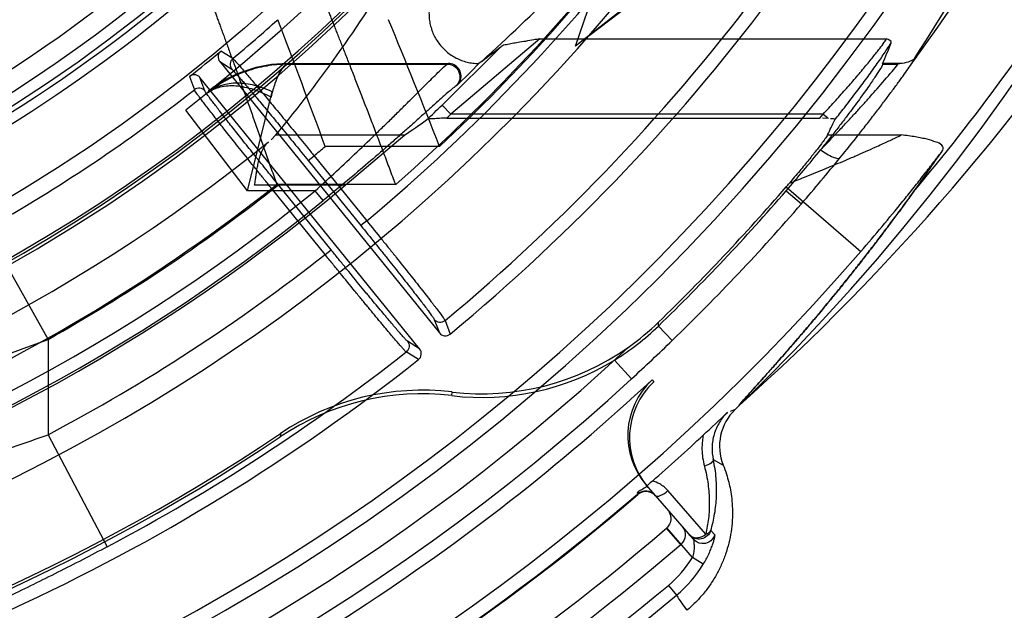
# Model space of a CAD drawing. Header units: millimetres. Extents: x 0 to 297, y 0 to 210.
# Tile 84 of 256: x 147.03 to 147.263, y 92.61 to 92.75. Entities that reach past the tile are written whole.
import ezdxf

# ---------------------------------------------------------------- set-up
doc = ezdxf.new("R2010")
doc.units = ezdxf.units.MM
doc.header["$LTSCALE"] = 16.335
doc.layers.get('0').update_dxf_attribs({"linetype": 'CONTINUOUS'})
for name, color, linetype in [('01_GLOBAL', 7, 'CONTINUOUS'), ('INTFCLR_1', 7, 'CONTINUOUS'), ('INTFCLR_144815', 7, 'CONTINUOUS')]:
    doc.layers.add(name, color=color, linetype=linetype)

msp = doc.modelspace()

# ---------------------------------------------------------------- linework, layer by layer
at = {"color": 7, "linetype": 'Continuous'}
msp.add_circle((147.7028034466, 92.1254639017), 2.28, dxfattribs=at)
at = {"color": 9, "linetype": 'Continuous'}
msp.add_arc((147.7028034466, 92.1254639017), 2.2507792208, 92.9674534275, 177.0325465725, dxfattribs=at)
at = {"layer": '01_GLOBAL', "color": 7, "linetype": 'Continuous'}
msp.add_circle((147.7028034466, 92.1254639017), 2.31, dxfattribs=at)
at = {"layer": 'INTFCLR_1', "color": 6, "linetype": 'Continuous'}
for radius in [0.3620710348, 0.3440948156]:
    msp.add_arc((146.8326356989, 93.03763164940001), radius, 270, 90.00000002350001, dxfattribs=at)
at = {"layer": 'INTFCLR_144815', "color": 6, "linetype": 'Continuous'}
for p, q in [((147.1615150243, 92.743830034), (147.1911702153, 92.8306316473)), ((147.2379355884, 92.8036316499), (147.1615150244, 92.743830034)), ((147.1647012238, 92.74632334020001), (147.2387886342, 92.8031391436)), ((147.0772228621, 92.74228556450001), (147.0776598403, 92.7426776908)), ((147.0773519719, 92.7401992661), (147.1293056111, 92.67604186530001)), ((147.093410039, 92.7397294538), (147.1314388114, 92.7397294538)), ((147.1394007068, 92.7403220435), (147.1386166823, 92.73973013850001)), ((147.234141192, 92.7397294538), (147.2341235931, 92.7395831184)), ((147.2387465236, 92.7397294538), (147.234141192, 92.7397294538)), ((147.2387465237, 92.7397294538), (147.2377755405, 92.7395831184)), ((147.07067523, 92.73698340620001), (147.0702007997, 92.73663752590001)), ((147.1246427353, 92.67226594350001), (147.0726890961, 92.73642334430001)), ((147.0747163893, 92.73319628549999), (147.0745793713, 92.732869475)), ((147.1310496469, 92.7268050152), (147.2193065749, 92.7268050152)), ((147.2213698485, 92.72673654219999), (147.2198874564, 92.72680020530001)), ((147.0906667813, 92.7228527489), (147.0894947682, 92.7217308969)), ((147.1070461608, 92.71096540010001), (147.121140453, 92.7228527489)), ((147.1322510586, 92.6612189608), (147.1323169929, 92.6620784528)), ((147.0917717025, 92.6522884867), (147.0916884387, 92.65147536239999)), ((147.1787076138, 92.63952145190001), (147.1803788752, 92.6375988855)), ((147.1923022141, 92.6284760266), (147.1833576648, 92.6387542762)), ((147.1761794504, 92.63796931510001), (147.1761360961, 92.637932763))]:
    msp.add_line(p, q, dxfattribs=at)
at = {"layer": 'INTFCLR_144815', "color": 9, "linetype": 'Continuous'}
for p, q in [((147.1299668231, 92.72992476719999), (147.1439306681, 92.74378884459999)), ((147.1530328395, 92.74559972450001), (147.1320501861, 92.7277687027)), ((147.1530328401, 92.7455997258), (147.2350584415, 92.7455997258)), ((147.0804522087, 92.7408933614), (147.0776598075, 92.7426777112)), ((147.2412276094, 92.7399668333), (147.242278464, 92.7414750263)), ((147.0773519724, 92.7401992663), (147.0802057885, 92.738381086)), ((147.0933433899, 92.7395831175), (147.0934100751, 92.73972945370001)), ((147.0933434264, 92.7395831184), (147.1311876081, 92.7395831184)), ((147.1314388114, 92.7397294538), (147.131187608, 92.7395831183)), ((147.2341235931, 92.7395831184), (147.2377755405, 92.7395831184)), ((147.0702007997, 92.73663752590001), (147.0713655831, 92.7335351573)), ((147.0738742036, 92.73325386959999), (147.0726890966, 92.736423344)), ((147.133538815, 92.7346019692), (147.1332988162, 92.7344616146)), ((147.1299668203, 92.7299247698), (147.1320501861, 92.7277687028)), ((147.08392576, 92.7096568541), (147.0693386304, 92.72869545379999)), ((147.2200792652, 92.7277687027), (147.1320501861, 92.7277687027)), ((147.2193065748, 92.7268050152), (147.2200792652, 92.7277687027)), ((147.2200792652, 92.7277687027), (147.221070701, 92.7269757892)), ((147.0906667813, 92.7228527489), (147.121140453, 92.7228527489)), ((147.2211249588, 92.7228527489), (147.2385618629, 92.7228527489)), ((147.1293642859, 92.72013909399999), (147.1023158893, 92.72013909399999)), ((147.0982884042, 92.7167921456), (147.0996870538, 92.71792474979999)), ((147.0996870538, 92.71792474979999), (147.1121365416, 92.7025509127)), ((147.0982884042, 92.7167921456), (147.1107378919, 92.70141830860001)), ((147.1070461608, 92.71096540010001), (147.0856258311, 92.71096540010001)), ((147.0898331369, 92.7099452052), (147.0912317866, 92.71107780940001)), ((147.1189779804, 92.7111267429), (147.0908463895, 92.7111267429)), ((147.1036812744, 92.6957039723), (147.0912317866, 92.71107780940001)), ((147.0999336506, 92.7096561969), (147.0839262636, 92.7096561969)), ((147.1022826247, 92.6945713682), (147.0898331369, 92.7099452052)), ((147.101827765, 92.7073321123), (147.0999336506, 92.7096561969)), ((147.2113004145, 92.7105461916), (147.2289768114, 92.69527755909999)), ((147.2113613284, 92.7096561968), (147.2149366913, 92.70655994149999)), ((147.1121365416, 92.7025509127), (147.1107378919, 92.70141830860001)), ((147.0220789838, 92.7006184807), (147.03675921, 92.6745028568)), ((147.1022826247, 92.6945713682), (147.1036812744, 92.6957039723)), ((147.1281035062, 92.67923233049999), (147.1293056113, 92.6760418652)), ((147.130650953, 92.6789824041), (147.1318509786, 92.67578595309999)), ((147.1811095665, 92.6776775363), (147.1811606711, 92.678602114)), ((147.1843993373, 92.67427938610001), (147.1811095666, 92.6776775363)), ((147.03675921, 92.6745028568), (147.03675921, 92.6519719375)), ((147.1246427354, 92.672265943), (147.1217719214, 92.6741051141)), ((147.1243638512, 92.66972299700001), (147.1214867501, 92.6715613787)), ((147.1707200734, 92.66962330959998), (147.1747791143, 92.6652050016)), ((147.1796058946, 92.6649721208), (147.1800340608, 92.6645122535)), ((147.199240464, 92.65791896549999), (147.1981160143, 92.6575044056)), ((147.03675921, 92.6519719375), (147.0507739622, 92.62549323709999)), ((147.1940924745, 92.6460982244), (147.1964458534, 92.6447966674)), ((147.1787076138, 92.63952145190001), (147.178295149, 92.6399959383)), ((147.1762388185, 92.6378139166), (147.1761364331, 92.6379330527)), ((147.1803788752, 92.6375988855), (147.1893586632, 92.6272688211)), ((147.1864314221, 92.6260380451), (147.1830586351, 92.6299179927)), ((147.1891688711, 92.62291439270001), (147.1830711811, 92.6299289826)), ((147.1944718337, 92.6283169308), (147.1935231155, 92.6293491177)), ((147.1917139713, 92.62134396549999), (147.189168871, 92.62291439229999)), ((147.1834849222, 92.6163621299), (147.1853979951, 92.6140650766))]:
    msp.add_line(p, q, dxfattribs=at)
at = {"layer": 'INTFCLR_144815', "color": 7, "linetype": 'Continuous'}
for p, q in [((147.0748622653, 92.7331053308), (147.069338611, 92.728695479)), ((147.0839262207, 92.7096562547), (147.0897936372, 92.7330456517)), ((147.1310496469, 92.7268050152), (147.1299014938, 92.72679021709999))]:
    msp.add_line(p, q, dxfattribs=at)
at = {"layer": 'INTFCLR_144815', "color": 6, "linetype": 'Continuous'}
for radius in [0.3828680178, 0.364857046]:
    msp.add_circle((146.8326356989, 93.03763164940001), radius, dxfattribs=at)
for centre, radius, start, end in [((146.8326356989, 93.03763164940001), 0.5278075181, 313.9937911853, 154.5150993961), ((146.8326356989, 93.03763164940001), 0.49294334, 282.2440355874, 71.2863570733), ((146.8326356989, 93.03763164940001), 0.3966228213, 45.0000000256, 314.9999999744), ((146.8326356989, 93.03763164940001), 0.3959130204, 44.99999995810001, 315.0000000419), ((146.8326356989, 93.03763164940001), 0.3953393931, 44.99999997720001, 315.0000000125), ((146.8326356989, 93.03763164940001), 0.3889523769, 308.490992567, 51.50900743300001), ((146.8326356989, 93.03763164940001), 0.3574013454, 295.6072723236, 334.3927276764), ((146.8326356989, 93.03763164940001), 0.3393903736, 297.0737153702, 332.9262846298), ((146.8326356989, 93.03763164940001), 0.5098075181, 205.4855585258, 293.0456409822), ((146.8326356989, 93.03763164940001), 0.5278075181, 205.4849006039, 292.0062088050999), ((146.8326356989, 93.03763164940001), 0.366, 292.2602718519, 310.9966113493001), ((146.8326356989, 93.03763164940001), 0.4695339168, 309.5878226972, 323.4121773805), ((144.96246461, 91.93441101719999), 2.2795460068, 20.1626378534, 20.9669110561), ((145.0386543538, 91.895570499), 2.2474385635, 21.5241006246, 22.3474893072), ((146.8326356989, 93.03763164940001), 0.3834509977, 308.2829108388, 309.7170891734), ((147.0934207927, 92.70969157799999), 0.0300383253, 90.0205121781, 128.5118148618), ((147.0816072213, 92.7395118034), 0.0018007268, 129.8963553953, 218.8976155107), ((146.8326356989, 93.03763164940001), 0.4270476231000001, 314.7982513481, 315.7665268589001), ((146.9338897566, 92.95002091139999), 0.3671044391, 319.0986670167, 321.0712896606), ((146.8326356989, 93.03763164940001), 0.4266285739, 259.4836750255, 310.0313711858), ((146.9503594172, 92.9359435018), 0.3448103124, 319.179989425, 319.3797723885), ((146.8326356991, 93.0376316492), 0.5009999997, 314.0715893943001, 319.1075185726), ((146.8326356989, 93.03763164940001), 0.5003717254, 314.1494324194, 319.1799903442), ((147.1393695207, 92.7216542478), 0.0599998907, 305.2135090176, 314.1485040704), ((147.13070504, 92.677173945), 0.0017999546, 218.9714160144, 309.543387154), ((147.139370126, 92.7207908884), 0.0600078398, 301.4954530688, 314.0723645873), ((147.1232445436, 92.67113245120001), 0.0017998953, 308.4542789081, 39.0311466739), ((147.1393930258, 92.7216053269), 0.0599461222, 263.2209907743, 305.2221155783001), ((146.8326356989, 93.03763164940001), 0.4695339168, 294.5878227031, 308.4121772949), ((147.1394007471, 92.7207345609), 0.05994365, 263.1498085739, 301.4986237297), ((146.8326356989, 93.03763164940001), 0.5091791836, 293.0433107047, 312.9566892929), ((147.1918799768, 92.6518055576), 0.0180003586, 132.9578769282, 221.0012221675), ((147.1922926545, 92.6513310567), 0.0180005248, 132.9560125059, 221.0007423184), ((147.1252411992, 92.60253231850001), 0.0599653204, 83.2233896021, 123.9275501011), ((147.1251019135, 92.6016816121), 0.0599652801, 83.1528026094, 123.8630934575), ((146.6709628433, 93.2118225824), 0.7646783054, 312.9229416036, 313.5146337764), ((147.2075772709, 92.6492846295), 0.012002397, 133.9956224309, 201.9582976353), ((146.8326356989, 93.03763164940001), 0.465, 259.2774523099, 303.8556636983), ((146.8326356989, 93.03763164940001), 0.4643714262, 259.4503932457, 303.9200871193), ((146.8326356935, 93.0376316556), 0.5270221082, 311.1884558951, 312.9488442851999), ((146.8326356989, 93.03763164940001), 0.5271786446, 295.3242082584, 310.6757917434), ((147.1781944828, 92.6355388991), 0.0030000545, 40.9988537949, 130.6747681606), ((146.8326356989, 93.03763164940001), 0.5376118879, 295.3197252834, 310.6802747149), ((146.8326356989, 93.03763164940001), 0.5427528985, 295.3184492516, 310.6815507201)]:
    msp.add_arc(centre, radius, start, end, dxfattribs=at)
at = {"layer": 'INTFCLR_144815', "color": 9, "linetype": 'Continuous'}
for centre, radius, start, end in [((146.8326356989, 93.03763164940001), 0.4896672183, 292.4997540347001, 54.0964566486), ((146.8326378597, 93.037632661), 0.4417306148, 292.4997540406, 54.09645665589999), ((146.8326511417, 93.03763533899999), 0.434262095, 311.2505121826, 48.7494878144), ((146.8326356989, 93.03763164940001), 0.5055212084, 323.9261481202, 36.0738518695), ((146.8326356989, 93.03763164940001), 0.4997304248, 203.8266800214, 313.0809380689), ((146.8326356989, 93.03763164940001), 0.5057308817, 203.8278898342, 312.5732768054), ((146.8326356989, 93.03763164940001), 0.5237295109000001, 203.8266800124, 319.1799903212), ((146.8326356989, 93.03763164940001), 0.4363482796, 309.832493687, 323.1675063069), ((146.8326356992, 93.0376316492), 0.4345680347, 313.0638327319, 323.1640956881), ((146.829744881, 93.08188966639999), 0.4610370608, 312.1945882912, 318.3797053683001), ((146.8316757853, 93.07086350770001), 0.5527764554, 311.8235167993, 326.745087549), ((146.8315230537, 93.05319045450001), 0.5350160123, 320.0105518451, 327.2691424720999), ((146.8326356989, 93.03763164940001), 0.3683327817, 293.9594928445, 310.8607650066), ((146.8326356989, 93.03763164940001), 0.4663071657, 309.724476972, 323.2755230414), ((146.8326356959, 93.0376316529), 0.3866091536, 309.8664382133, 311.9496809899), ((146.8326356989, 93.03763164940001), 0.386609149, 299.3413979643, 308.1335617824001), ((146.8326357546, 93.0376315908), 0.4278892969, 313.3351440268, 314.0175347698), ((146.8326357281, 93.0376316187), 0.4308875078, 313.8328155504, 314.0175347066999), ((146.8326356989, 93.03763164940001), 0.4071801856, 258.4596803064, 309.0091107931), ((146.8326356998, 93.03763164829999), 0.4165680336, 309.8720266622, 310.3447838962), ((146.8610588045, 93.01303921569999), 0.4681443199, 319.1054919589, 320.8524199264), ((146.8326356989, 93.03763164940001), 0.4162669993, 293.9594928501, 308.3380929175), ((146.8326356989, 93.03763164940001), 0.4231029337, 259.4138369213, 309.1798196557), ((146.8326356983, 93.0376316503), 0.4165680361, 299.3413979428, 308.1279733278), ((146.8326356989, 93.03763164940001), 0.4261011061, 259.4138369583, 309.1798197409), ((146.8326356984, 93.03763164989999), 0.5057296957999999, 314.0715894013, 319.1075185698), ((146.8326356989, 93.0376316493), 0.4363482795, 297.8915524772, 308.1675063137), ((146.8285411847, 93.2300128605), 0.5932501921, 287.3365010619, 290.5471625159), ((146.8320888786, 93.03814022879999), 0.5064753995, 312.5799076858, 314.076015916), ((146.8326356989, 93.03763164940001), 0.4663071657, 297.8915524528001, 308.2755230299), ((146.6428607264, 93.76861367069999), 1.1840796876, 288.2772451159, 289.4304359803), ((146.8326356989, 93.03763164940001), 0.5270215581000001, 295.3242563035, 310.6757436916), ((147.1662491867, 92.6370552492), 0.0269309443, 309.7916286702, 328.3264794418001), ((147.1662336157, 92.6370738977), 0.0299446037, 309.7914037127, 328.3114869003), ((146.8326356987, 93.03763164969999), 0.5482364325, 296.2111854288, 309.7888145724), ((146.8326356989, 93.0376316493), 0.5512257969, 296.2111854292, 309.7888145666), ((147.21564585, 92.6319700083), 0.0351499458, 210.6230078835, 217.7146727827)]:
    msp.add_arc(centre, radius, start, end, dxfattribs=at)
at = {"layer": 'INTFCLR_144815', "color": 6, "linetype": 'Continuous'}
for centre, major_axis, ratio, start_param, end_param in [((146.8326356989, 93.0067369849), (0, 0.4885309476), 0.9979983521, -2.1460420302, -2.0651235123), ((146.8326356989, 92.9491223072), (0, 0.349761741), 0.9674516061, -2.2743411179, -2.1269453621), ((146.8326356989, 93.1734745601), (0, 0.5368094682), 0.9674516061, -2.5096843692, -2.4988304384), ((146.8326356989, 92.9228416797), (0, 0.4536147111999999), 0.9674516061, -1.9863247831, -1.9745975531), ((146.8326356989, 93.1746137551), (0, 0.5413112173), 0.9674516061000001, -2.5581444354, -2.546336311), ((146.8326356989, 92.9239808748), (0, 0.4491129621), 0.9674516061, -2.0351378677, -2.0263078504), ((146.8326356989, 93.0056609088), (0, 0.5055467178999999), 0.9979983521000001, -2.1970228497, -2.1730340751)]:
    msp.add_ellipse(centre, major_axis=major_axis, ratio=ratio, start_param=start_param, end_param=end_param, dxfattribs=at)
for points, knots in [([(147.1301916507, 92.7599994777), (147.1298667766, 92.75965128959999), (147.1292568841, 92.75891778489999), (147.1284751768, 92.75772248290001), (147.1278370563, 92.7564494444), (147.1273507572, 92.75511702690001), (147.1270219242, 92.7537440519), (147.126853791, 92.75234950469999), (147.1268472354, 92.7509522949), (147.1270009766, 92.7495706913), (147.1273117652, 92.7482224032), (147.1277745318, 92.74692437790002), (147.1283825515, 92.74569265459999), (147.129127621, 92.7445422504), (147.1300001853, 92.7434871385), (147.1309894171, 92.74254023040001), (147.1320832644, 92.7417133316), (147.1332684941, 92.7410170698), (147.1345306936, 92.7404607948), (147.1358544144, 92.7400524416), (147.1372228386, 92.7397983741), (147.138151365, 92.7397350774), (147.1386166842, 92.7397301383)], [0, 0, 0, 0, 0.0514138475, 0.102725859, 0.1538761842, 0.204816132, 0.2555260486, 0.3059645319, 0.3561326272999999, 0.4060417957, 0.4557148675, 0.5051829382, 0.5544885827, 0.6036835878, 0.6528264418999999, 0.7019773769, 0.7511954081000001, 0.8005371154, 0.8500526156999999, 0.8997828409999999, 0.9497593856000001, 1, 1, 1, 1]), ([(147.0736075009, 92.7590609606), (147.0737117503, 92.7587810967), (147.0739129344, 92.7582409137), (147.0742401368, 92.7573604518), (147.0746187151, 92.75634053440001), (147.074988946, 92.7553418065), (147.0753284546, 92.7544246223), (147.075615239, 92.75364895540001), (147.0759230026, 92.7528154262), (147.0762514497, 92.7519246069), (147.0766002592, 92.7509771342), (147.0769691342, 92.7499737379), (147.0773577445, 92.7489152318), (147.0777656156, 92.7478024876), (147.0781922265, 92.74663651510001), (147.0786370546, 92.74541849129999), (147.0790995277, 92.74414973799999), (147.0795790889, 92.7428317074), (147.0800751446, 92.74146594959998), (147.0805868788, 92.7400540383), (147.0811134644, 92.73859763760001), (147.0816543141, 92.73709861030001), (147.0822087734, 92.735558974), (147.0827758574, 92.7339808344), (147.0833545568, 92.7323664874), (147.0839438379, 92.73071829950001), (147.0845428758, 92.7290388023), (147.0851508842, 92.72733069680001), (147.0857668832, 92.7255966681), (147.0863893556, 92.7238391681), (147.0870173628, 92.7220609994), (147.0876500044, 92.7202651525), (147.0882866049, 92.7184548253), (147.0889254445, 92.71663279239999), (147.0895658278, 92.7148021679), (147.0902060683, 92.71296578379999), (147.0906331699, 92.71174009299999), (147.0908463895, 92.7111267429)], [0, 0, 0, 0, 0.0175880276, 0.0339470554, 0.0553167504, 0.0816571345, 0.0966752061, 0.1129131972, 0.1303597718, 0.1490024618, 0.1688274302, 0.1898192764, 0.2119608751, 0.2352330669, 0.2596143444, 0.285078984, 0.3115985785, 0.3391426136, 0.3676784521, 0.3971715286, 0.4275855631, 0.4588827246, 0.4910222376, 0.5239578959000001, 0.557640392, 0.5920179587, 0.6270399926, 0.6626521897, 0.6987941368, 0.7354122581, 0.7724546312, 0.8098528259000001, 0.8475435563, 0.8854677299, 0.9235600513, 0.9617583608, 1, 1, 1, 1]), ([(147.1189779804, 92.7111267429), (147.1187458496, 92.7117434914), (147.1182808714, 92.7129759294), (147.1175839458, 92.71482244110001), (147.1168869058, 92.71666301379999), (147.1161916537, 92.7184947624), (147.1154989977, 92.72031445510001), (147.1148108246, 92.72211923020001), (147.1141278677, 92.7239058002), (147.1134511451, 92.7256710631), (147.1127817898, 92.7274121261), (147.1121213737, 92.7291265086), (147.1114710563, 92.7308115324), (147.1108315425, 92.7324644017), (147.1102038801, 92.7340825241), (147.1095892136, 92.73566348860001), (147.1089886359, 92.7372049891), (147.1084031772, 92.7387048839), (147.1078335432, 92.7401611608), (147.1072803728, 92.7415720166), (147.1067445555, 92.7429358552), (147.1062269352, 92.74425115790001), (147.1057281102, 92.7455164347), (147.1052486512, 92.7467303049), (147.1047891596, 92.7478915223), (147.1043501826, 92.74899898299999), (147.1039322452, 92.7500517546), (147.1035358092, 92.75104905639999), (147.1031611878, 92.7519901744), (147.1028086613, 92.7528744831), (147.1024785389, 92.7537014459), (147.1021711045, 92.7544705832), (147.1018074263, 92.7553794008), (147.1014110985, 92.7563684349), (147.1010060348, 92.7573780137), (147.1006560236, 92.7582493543), (147.1004408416, 92.7587839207), (147.1003293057, 92.7590609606)], [0, 0, 0, 0, 0.0384359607, 0.0768288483, 0.1151150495, 0.1532293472, 0.191104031, 0.2286791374, 0.2658872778, 0.3026614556, 0.338945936, 0.3746823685, 0.4098169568, 0.4442918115, 0.4780517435, 0.5110468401, 0.5432270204, 0.5745438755, 0.6049577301, 0.6344324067, 0.6629322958, 0.690423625, 0.7168753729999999, 0.7422586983, 0.7665463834, 0.7897140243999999, 0.8117416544, 0.8326118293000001, 0.8523097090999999, 0.8708221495, 0.8881372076, 0.9042442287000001, 0.9191337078, 0.9452313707, 0.9663897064, 0.9825810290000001, 1, 1, 1, 1]), ([(147.1530328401, 92.7455997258), (147.1525696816, 92.7454968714), (147.1514612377, 92.74527722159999), (147.149757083, 92.7449896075), (147.1480666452, 92.7447113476), (147.146542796, 92.7444690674), (147.1452300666, 92.7441715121), (147.1442721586, 92.7440531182), (147.1439309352, 92.7437891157)], [0, 0, 0, 0, 0.1531992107, 0.3648321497, 0.5577942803, 0.7072202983, 0.8606898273, 1, 1, 1, 1]), ([(147.0772228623, 92.7422855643), (147.0770760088, 92.742050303), (147.0768273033, 92.7413362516), (147.077067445, 92.7405506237), (147.0773519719, 92.7401992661)], [0, 0, 0, 0, 0.3801962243, 1, 1, 1, 1]), ([(147.0804522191, 92.7408933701), (147.0808379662, 92.7406375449), (147.0813000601, 92.7400054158), (147.082060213, 92.73918557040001), (147.0827661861, 92.7383628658), (147.0835936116, 92.73740301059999), (147.0845319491, 92.736298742), (147.0855771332, 92.7350613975), (147.0867168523, 92.7337031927), (147.087940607, 92.7322371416), (147.0892413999, 92.7306718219), (147.0906147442, 92.7290127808), (147.092047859, 92.72727535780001), (147.0935264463, 92.72547656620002), (147.0950337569, 92.7236368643), (147.0965642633, 92.7217636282), (147.0981177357, 92.71985712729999), (147.0991607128, 92.7185734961), (147.0996870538, 92.71792474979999)], [0, 0, 0, 0, 0.0463418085, 0.07622396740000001, 0.1124281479, 0.1547200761, 0.2031541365, 0.2574914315, 0.3168880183, 0.3806667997, 0.4486865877, 0.5206554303, 0.5962939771, 0.6741749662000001, 0.7537808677, 0.8344099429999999, 0.9163600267, 1, 1, 1, 1]), ([(147.1335388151, 92.7346019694), (147.1338799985, 92.7349407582), (147.1344011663, 92.7357870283), (147.1345078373, 92.7372508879), (147.1339402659, 92.73858921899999), (147.1328353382, 92.7395126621), (147.1318976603, 92.7397294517), (147.1314388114, 92.7397294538)], [0, 0, 0, 0, 0.2055332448, 0.4062461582, 0.6051605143, 0.803856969, 1, 1, 1, 1]), ([(147.2341235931, 92.7395831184), (147.234065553, 92.73910107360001), (147.2332831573, 92.73811334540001), (147.2324708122, 92.73670491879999), (147.2315024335, 92.7353052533), (147.2305885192, 92.73398120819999), (147.229518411, 92.7324764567), (147.228276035, 92.7307612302), (147.2268562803, 92.7288407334), (147.2252616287, 92.72672325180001), (147.2234949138, 92.724424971), (147.2215491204, 92.7219419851), (147.220187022, 92.7202369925), (147.2194707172, 92.7193497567)], [0, 0, 0, 0, 0.0582374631, 0.1419484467, 0.198906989, 0.2614613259, 0.3351653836, 0.4202963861, 0.5155216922, 0.6216226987, 0.7382481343, 0.8632245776, 1, 1, 1, 1]), ([(147.2417213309, 92.7409561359), (147.241475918, 92.7406109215), (147.2404187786, 92.74013072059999), (147.2393991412, 92.73983373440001), (147.2387465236, 92.7397294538)], [0, 0, 0, 0, 0.3905718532, 1, 1, 1, 1]), ([(147.0726890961, 92.73642334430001), (147.072514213, 92.7366393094), (147.0719206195, 92.73710751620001), (147.0710996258, 92.7371376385), (147.0706752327, 92.7369833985)], [0, 0, 0, 0, 0.380965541, 1, 1, 1, 1]), ([(147.0738742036, 92.73325386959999), (147.0735879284, 92.73360673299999), (147.0726996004, 92.73410421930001), (147.0717235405, 92.733815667), (147.0713655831, 92.7335351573)], [0, 0, 0, 0, 0.4997863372, 1, 1, 1, 1]), ([(147.0898331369, 92.7099452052), (147.0892991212, 92.7106058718), (147.0882316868, 92.7119285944), (147.0866384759, 92.7139084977), (147.0850636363, 92.7158711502), (147.0835300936, 92.7177879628), (147.0820547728, 92.7196383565), (147.0806472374, 92.7214099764), (147.0793100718, 92.7230992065), (147.078050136, 92.72469731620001), (147.0768808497, 92.7261874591), (147.0758105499, 92.72755902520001), (147.0748452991, 92.728804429), (147.0739869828, 92.7299188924), (147.0732467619, 92.73089454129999), (147.0726198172, 92.7317179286), (147.0720131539, 92.7325803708), (147.0715259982, 92.733129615), (147.0713655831, 92.7335351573)], [0, 0, 0, 0, 0.08505085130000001, 0.1701722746, 0.254433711, 0.3369861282, 0.4159406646, 0.4913684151, 0.5635237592, 0.6316375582, 0.6951134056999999, 0.7531623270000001, 0.8058168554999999, 0.8528726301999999, 0.8939785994, 0.9284803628, 0.9563366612, 1, 1, 1, 1]), ([(147.2211249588, 92.7228527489), (147.2209625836, 92.7225176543), (147.2204423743, 92.7218318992), (147.2195364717, 92.72057908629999), (147.2185461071, 92.71931017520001), (147.217548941, 92.7180466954), (147.2166382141, 92.7169146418), (147.2156254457, 92.7156706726), (147.2145119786, 92.7143246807), (147.2133235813, 92.71290871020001), (147.2125022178, 92.7119441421), (147.2120847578, 92.71145742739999)], [0, 0, 0, 0, 0.0767557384, 0.175898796, 0.3194796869, 0.4081947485, 0.5077475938, 0.6189509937, 0.7388552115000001, 0.8678241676, 1, 1, 1, 1]), ([(147.2484076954, 92.7192747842), (147.2486327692, 92.7196028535), (147.2481551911, 92.7207425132), (147.2465763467, 92.7212301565), (147.2449692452, 92.721780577), (147.2433164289, 92.72212982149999), (147.2418578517, 92.72239998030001), (147.2402577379, 92.7226424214), (147.2391431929, 92.7227844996), (147.2385618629, 92.7228527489)], [0, 0, 0, 0, 0.1071084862, 0.2433425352, 0.442994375, 0.5644137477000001, 0.6975325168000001, 0.8424220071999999, 1, 1, 1, 1]), ([(147.0856258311, 92.71096540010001), (147.08568202, 92.7113773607), (147.0857872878, 92.7121498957), (147.0859474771, 92.7132981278), (147.0861238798, 92.7144209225), (147.0863339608, 92.7155869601), (147.0865918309, 92.7167594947), (147.0869140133, 92.7178928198), (147.0875044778, 92.71947770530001), (147.0882321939, 92.720620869), (147.0889328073, 92.7212339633)], [0, 0, 0, 0, 0.1136188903, 0.2130632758, 0.3168091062, 0.4241948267, 0.5367744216, 0.6448415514, 0.7455879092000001, 1, 1, 1, 1]), ([(147.1964458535, 92.6447966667), (147.196726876, 92.64409921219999), (147.1972046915, 92.64276988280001), (147.1977588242, 92.6408113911), (147.1981777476, 92.6388711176), (147.1984894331, 92.6367675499), (147.1986591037, 92.6343688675), (147.1986210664, 92.631749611), (147.1983392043, 92.62903344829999), (147.1978123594, 92.62634699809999), (147.1970393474, 92.62372806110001), (147.1960328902, 92.62119147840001), (147.1948044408, 92.6187559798), (147.1933622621, 92.61644549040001), (147.1917153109, 92.6142807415), (147.1898791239, 92.61227236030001), (147.1885375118, 92.6110478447), (147.1878398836, 92.6104677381)], [0, 0, 0, 0, 0.0596224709, 0.1118800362, 0.1612840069, 0.2169162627, 0.2803560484, 0.3517446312, 0.4243453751, 0.4965934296, 0.5685066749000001, 0.6405527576, 0.7126874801, 0.7845037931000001, 0.8562107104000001, 0.9280582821, 1, 1, 1, 1]), ([(147.1796996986, 92.64102242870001), (147.1793563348, 92.64072195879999), (147.1786377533, 92.6401550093), (147.1777978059, 92.63910925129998), (147.1757453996, 92.6384716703), (147.1761935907, 92.6379530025)], [0, 0, 0, 0, 0.2937446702, 0.5586852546, 1, 1, 1, 1]), ([(147.183170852, 92.6343870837), (147.183448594, 92.6340675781), (147.1838726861, 92.63336140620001), (147.1841234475, 92.6321024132), (147.1838752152, 92.630866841), (147.183357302, 92.6301749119), (147.1830711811, 92.6299289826)], [0, 0, 0, 0, 0.2582726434, 0.4900419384, 0.7698277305, 1, 1, 1, 1]), ([(147.1867310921, 92.630291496), (147.1869788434, 92.6300064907), (147.1873816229, 92.6293116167), (147.1876112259, 92.6277414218), (147.1870177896, 92.62654204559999), (147.1864314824, 92.6260380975)], [0, 0, 0, 0, 0.2429922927, 0.5025283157, 1, 1, 1, 1])]:
    msp.add_open_spline(points, degree=3, knots=knots, dxfattribs=at)
at = {"layer": 'INTFCLR_144815', "color": 9, "linetype": 'Continuous'}
for points, knots in [([(147.2200792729, 92.7277686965), (147.2209727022, 92.72872440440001), (147.2222957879, 92.7301641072), (147.2240327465, 92.7320887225), (147.2257020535, 92.73396504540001), (147.2273127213, 92.73581493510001), (147.2288543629, 92.73762399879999), (147.2299328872, 92.7389099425), (147.2309404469, 92.74013207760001), (147.2318672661, 92.74127634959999), (147.2327002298, 92.7423265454), (147.2335912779, 92.7434704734), (147.2343701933, 92.7445411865), (147.2349184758, 92.74530229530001), (147.235058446, 92.7455997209)], [0, 0, 0, 0, 0.1683835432, 0.251651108, 0.3336723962, 0.4916147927, 0.5673319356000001, 0.6395845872, 0.7076255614, 0.7711924, 0.8290955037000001, 0.8801764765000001, 0.9576923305, 1, 1, 1, 1]), ([(147.2228279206, 92.7264062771), (147.2235889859, 92.7273617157), (147.2247857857, 92.7288812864), (147.2263988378, 92.73096741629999), (147.2280791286, 92.7331707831), (147.2297003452, 92.7353413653), (147.2312502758, 92.737463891), (147.2323353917, 92.7389732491), (147.2333494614, 92.7404073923), (147.2342820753, 92.74175015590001), (147.2352263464, 92.7431375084), (147.2358501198, 92.7440796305), (147.2361910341, 92.74460888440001)], [0, 0, 0, 0, 0.1622282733, 0.2568839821, 0.3502198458, 0.5302364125, 0.6166785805, 0.6992671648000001, 0.7771185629, 0.8499495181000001, 0.9163897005, 1, 1, 1, 1]), ([(147.0933434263, 92.7395831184), (147.0917122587, 92.7395633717), (147.0892540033, 92.7393352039), (147.0860357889, 92.73863892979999), (147.0828213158, 92.73766546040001), (147.0796918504, 92.7362755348), (147.0767185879, 92.734478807), (147.0752828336, 92.73343163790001), (147.0745793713, 92.7328694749)], [0, 0, 0, 0, 0.241277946, 0.3631082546, 0.4866191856, 0.7375890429, 0.866811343, 1, 1, 1, 1]), ([(147.0933434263, 92.7395831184), (147.0929523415, 92.7394509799), (147.0921413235, 92.7387490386), (147.0912020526, 92.73714391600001), (147.0904810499, 92.7353083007), (147.0899085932, 92.7334452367), (147.0896305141, 92.7323706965), (147.0894926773, 92.7317955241)], [0, 0, 0, 0, 0.1391061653, 0.3430976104, 0.6261770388, 0.8006917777, 1, 1, 1, 1]), ([(147.0999336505, 92.7096561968), (147.1016201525, 92.7111810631), (147.1049429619, 92.7142314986), (147.1098338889, 92.7188205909), (147.1138086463, 92.7226366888), (147.1168992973, 92.72564676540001), (147.1191233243, 92.72783135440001), (147.1212512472, 92.7299369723), (147.1229582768, 92.7316349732), (147.1242642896, 92.7329352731), (147.1254629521, 92.7341295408), (147.1272441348, 92.73591312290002), (147.1292345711, 92.7378083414), (147.13062176, 92.73921513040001), (147.131187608, 92.7395831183)], [0, 0, 0, 0, 0.1576078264, 0.3126661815, 0.4649002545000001, 0.5395557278, 0.611725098, 0.6810014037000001, 0.7470688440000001, 0.7786291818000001, 0.8087481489, 0.8643782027, 0.9532109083, 1, 1, 1, 1]), ([(147.131187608, 92.7395831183), (147.1317116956, 92.7395787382), (147.1328867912, 92.7392500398), (147.1341334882, 92.7377977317), (147.1342731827, 92.7358893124), (147.1336682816, 92.7348314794), (147.1332988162, 92.7344616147)], [0, 0, 0, 0, 0.2267337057, 0.5004974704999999, 0.7738375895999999, 1, 1, 1, 1]), ([(147.2194707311, 92.7193497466), (147.2209155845, 92.72082804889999), (147.223037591, 92.723035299), (147.2254673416, 92.72562100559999), (147.2267993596, 92.7270542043), (147.2277653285, 92.72810215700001), (147.2287012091, 92.7291253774), (147.2298835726, 92.7304257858), (147.2312663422, 92.7319690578), (147.2335444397, 92.7345266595), (147.2356686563, 92.7370673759), (147.2373616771, 92.7389709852), (147.2377755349, 92.7395830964)], [0, 0, 0, 0, 0.2272099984, 0.3365273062, 0.3900003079, 0.4422729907, 0.4931834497, 0.5424182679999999, 0.6354548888, 0.7209620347, 0.9187839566, 1, 1, 1, 1]), ([(147.2241152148, 92.7174903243), (147.2255789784, 92.7192886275), (147.2277286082, 92.7219701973), (147.230185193, 92.72510673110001), (147.2315325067, 92.72684688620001), (147.2325102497, 92.7281193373), (147.2334576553, 92.7293616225), (147.2346539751, 92.730942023), (147.2360560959, 92.73281442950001), (147.2373881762, 92.73461905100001), (147.2383733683, 92.7359684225), (147.2395886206, 92.7376452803), (147.2405545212, 92.73899806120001), (147.2412867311, 92.7400468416)], [0, 0, 0, 0, 0.2453301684, 0.3636102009, 0.4215247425, 0.4781795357, 0.5333948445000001, 0.5868239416, 0.6878962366, 0.7808887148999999, 0.8241410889, 0.8646674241, 1, 1, 1, 1]), ([(147.0802057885, 92.738381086), (147.080563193, 92.7381534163), (147.0809856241, 92.73757507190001), (147.0816824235, 92.7368284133), (147.0823321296, 92.7360739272), (147.0830981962, 92.7351880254), (147.0839678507, 92.734166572), (147.0849374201, 92.733020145), (147.0859992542, 92.73175571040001), (147.0871458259, 92.7303828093), (147.0883688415, 92.7289111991), (147.0896597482, 92.72735118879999), (147.0910097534, 92.7257133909), (147.0924092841, 92.7240093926), (147.0938477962, 92.7222520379), (147.0953142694, 92.72045481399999), (147.0967979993, 92.7186308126), (147.0977908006, 92.7174066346), (147.0982884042, 92.7167921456)], [0, 0, 0, 0, 0.0451329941, 0.0739357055, 0.1093075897, 0.1510050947, 0.1987336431, 0.2521669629, 0.310925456, 0.3745889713, 0.4426763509, 0.5147228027, 0.5902496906, 0.6687331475, 0.7495757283, 0.8321295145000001, 0.9157854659, 1, 1, 1, 1]), ([(147.1332988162, 92.7344616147), (147.1329291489, 92.734245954), (147.1320088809, 92.7334543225), (147.1305803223, 92.7322388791), (147.128922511, 92.73075737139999), (147.127535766, 92.7295168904), (147.1263288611, 92.728433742), (147.1250141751, 92.7272545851), (147.1232950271, 92.72571525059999), (147.1211520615, 92.7238064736), (147.1189125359, 92.721825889), (147.1157993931, 92.7190963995), (147.111794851, 92.7156366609), (147.1068703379, 92.71147568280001), (147.1035240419, 92.7087144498), (147.101827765, 92.7073321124)], [0, 0, 0, 0, 0.030895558, 0.0870005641, 0.1357720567, 0.1912825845, 0.2213476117, 0.2528361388, 0.3187723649, 0.387932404, 0.4600064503, 0.5345965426, 0.6868169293, 0.8420341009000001, 1, 1, 1, 1]), ([(147.0912317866, 92.71107780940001), (147.0907335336, 92.7116931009), (147.0897412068, 92.71292035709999), (147.088263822, 92.7147530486), (147.0868096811, 92.7165625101), (147.085389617, 92.71833522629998), (147.0840142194, 92.7200579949), (147.0826933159, 92.7217185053), (147.0814360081, 92.7233052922), (147.0802509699, 92.7248073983), (147.0791466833, 92.7262140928), (147.0781310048, 92.7275151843), (147.0772116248, 92.72870142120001), (147.0763936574, 92.72976401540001), (147.075686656, 92.73069721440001), (147.0750840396, 92.7314892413), (147.074499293, 92.7323250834), (147.0740222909, 92.7328577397), (147.0738742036, 92.7332538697)], [0, 0, 0, 0, 0.0843244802, 0.1680934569, 0.2507182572, 0.3315631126, 0.4100082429, 0.4855072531, 0.5575492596, 0.6256332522, 0.6892832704, 0.7480215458, 0.8014290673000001, 0.8491347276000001, 0.8908217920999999, 0.9261829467, 0.9549579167, 1, 1, 1, 1]), ([(147.2120845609, 92.7114573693), (147.2132730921, 92.71191989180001), (147.2160226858, 92.7130026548), (147.2195159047, 92.7144173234), (147.2225434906, 92.71567384), (147.2247117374, 92.7165882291), (147.2264632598, 92.7173386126), (147.229014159, 92.71844453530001), (147.2313878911, 92.71949570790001), (147.2338821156, 92.7206313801), (147.2352582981, 92.721266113), (147.2368022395, 92.72199345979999), (147.2378863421, 92.7225003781), (147.2385618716, 92.7228527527)], [0, 0, 0, 0, 0.1326975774, 0.3074675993, 0.3921249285, 0.4737608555, 0.5523075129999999, 0.5903853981, 0.7630458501, 0.8224088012, 0.8755395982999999, 0.9207251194, 1, 1, 1, 1]), ([(147.2194707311, 92.7193497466), (147.2204014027, 92.718671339), (147.2217313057, 92.71785037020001), (147.2233232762, 92.7172648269), (147.2239834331, 92.7173395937), (147.2241152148, 92.7174903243)], [0, 0, 0, 0, 0.6671694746, 0.8840159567, 1, 1, 1, 1]), ([(147.228976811, 92.69527755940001), (147.2306797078, 92.6972489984), (147.2340300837, 92.7011906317), (147.2381168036, 92.70615612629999), (147.2412779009, 92.71009118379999), (147.2435503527, 92.71296548), (147.2453828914, 92.71532000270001), (147.2469936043, 92.7174139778), (147.2478766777, 92.7185733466), (147.2484078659, 92.7192750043)], [0, 0, 0, 0, 0.2530594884, 0.5024998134, 0.6246831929, 0.7433732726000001, 0.8584299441, 0.914511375, 1, 1, 1, 1]), ([(147.1121365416, 92.7025509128), (147.1133237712, 92.7010873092), (147.1150871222, 92.6989067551), (147.1171299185, 92.6963681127), (147.118269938, 92.6949476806), (147.1198843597, 92.6929324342), (147.1216943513, 92.6906626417), (147.123448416, 92.6884484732), (147.1243753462, 92.68727375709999), (147.1255890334, 92.6857312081), (147.1267355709, 92.68426400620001), (147.1278118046, 92.6828708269), (147.1283934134, 92.6821113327), (147.1291985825, 92.6810669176), (147.1299657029, 92.67996884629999), (147.1305466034, 92.67924562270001), (147.130650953, 92.6789824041)], [0, 0, 0, 0, 0.1886030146, 0.2806470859, 0.3260987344, 0.3708767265, 0.5390619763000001, 0.616631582, 0.6535697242, 0.6888152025, 0.8130592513, 0.8399245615, 0.8649830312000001, 0.9088242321, 0.9716634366, 1, 1, 1, 1]), ([(147.1107378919, 92.70141830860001), (147.1118527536, 92.70004156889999), (147.1135083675, 92.6979902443), (147.1154259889, 92.69560176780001), (147.1164960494, 92.6942652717), (147.118011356, 92.6923690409), (147.1197101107, 92.6902332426), (147.1213558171, 92.68814932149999), (147.1222252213, 92.6870435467), (147.1233642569, 92.6855917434), (147.1248293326, 92.68369660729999), (147.1264668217, 92.68159500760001), (147.1274642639, 92.68016438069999), (147.1280095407, 92.6794816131), (147.1281035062, 92.67923233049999)], [0, 0, 0, 0, 0.1885917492, 0.2806294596, 0.3260792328, 0.3708553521, 0.5390333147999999, 0.616599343, 0.6535364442, 0.6887821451, 0.8130243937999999, 0.9087902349, 0.9716394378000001, 1, 1, 1, 1]), ([(147.1214867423, 92.6715613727), (147.1212539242, 92.6717161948), (147.1209024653, 92.6721541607), (147.1202838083, 92.6728129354), (147.1192497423, 92.674008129), (147.1180153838, 92.67544625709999), (147.116816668, 92.6768697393), (147.1160150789, 92.6778254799), (147.1146399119, 92.6794709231), (147.1132170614, 92.681186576), (147.1117456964, 92.6829698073), (147.1106724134, 92.68427327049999), (147.1087081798, 92.68666607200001), (147.1067178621, 92.68910463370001), (147.10497734, 92.691245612), (147.1037805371, 92.6927201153), (147.1028821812, 92.6938297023), (147.1022826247, 92.6945713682)], [0, 0, 0, 0, 0.0279810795, 0.0550441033, 0.090861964, 0.1859105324, 0.2448424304, 0.2770737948, 0.3107485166, 0.4594481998, 0.5001336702, 0.5421146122, 0.6284252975, 0.8099465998, 0.8571241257, 0.9045572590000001, 1, 1, 1, 1]), ([(147.1217719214, 92.6741051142), (147.1215504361, 92.6742470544), (147.1212183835, 92.6746592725), (147.1206338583, 92.67527566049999), (147.1196582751, 92.6763966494), (147.1184949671, 92.67774593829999), (147.1173652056, 92.67908173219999), (147.1166099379, 92.6799787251), (147.115314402, 92.6815231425), (147.1139742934, 92.6831337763), (147.1125887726, 92.68480811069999), (147.1115782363, 92.686032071), (147.1097290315, 92.6882790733), (147.10785541, 92.69056917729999), (147.1062172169, 92.6925800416), (147.1050908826, 92.69396501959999), (147.104245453, 92.6950072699), (147.1036812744, 92.6957039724)], [0, 0, 0, 0, 0.0280049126, 0.055077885, 0.0908959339, 0.1859460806, 0.2448786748, 0.277109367, 0.3107821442, 0.4594772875, 0.5001609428, 0.5421399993, 0.6284470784, 0.8099581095, 0.8571324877, 0.9045628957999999, 1, 1, 1, 1]), ([(147.1281035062, 92.67923233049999), (147.1283946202, 92.6788735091), (147.1293049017, 92.67837149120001), (147.1302949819, 92.6786871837), (147.130650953, 92.6789824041)], [0, 0, 0, 0, 0.4997833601, 1, 1, 1, 1]), ([(147.1217719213, 92.6741051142), (147.1220623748, 92.6737457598), (147.1223641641, 92.6727509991), (147.121849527, 92.67184819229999), (147.12148675, 92.67156137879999)], [0, 0, 0, 0, 0.4997833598, 1, 1, 1, 1]), ([(147.1974741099, 92.6572792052), (147.1971155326, 92.6569352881), (147.1964264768, 92.6561867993), (147.1955377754, 92.6549335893), (147.1948088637, 92.6535562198), (147.1942674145, 92.65210087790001), (147.1939211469, 92.6505929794), (147.1937271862, 92.64858289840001), (147.1938731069, 92.6470651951), (147.1940924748, 92.6460982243)], [0, 0, 0, 0, 0.1221892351, 0.2494442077, 0.3768094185, 0.5043356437, 0.6302553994, 0.7561507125, 1, 1, 1, 1]), ([(147.191719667, 92.6518713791), (147.1916287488, 92.6514264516), (147.1914538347, 92.6503109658), (147.1913449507, 92.64785098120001), (147.1916401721, 92.6458430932), (147.1919882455, 92.64455949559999)], [0, 0, 0, 0, 0.1848153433, 0.4587444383, 1, 1, 1, 1]), ([(147.1940924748, 92.6460982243), (147.1941433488, 92.6457804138), (147.1933240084, 92.6450079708), (147.1925416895, 92.64472829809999), (147.1919882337, 92.64455949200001)], [0, 0, 0, 0, 0.3574264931, 1, 1, 1, 1]), ([(147.1935231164, 92.62934912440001), (147.1938979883, 92.63062960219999), (147.1943507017, 92.6326049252), (147.1947205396, 92.6352989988), (147.1949326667, 92.63810395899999), (147.1948606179, 92.64173553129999), (147.1944192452, 92.6446371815), (147.1940924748, 92.6460982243)], [0, 0, 0, 0, 0.2364538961, 0.3580528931, 0.4817206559, 0.7346738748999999, 1, 1, 1, 1]), ([(147.1919882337, 92.64455949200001), (147.1923669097, 92.6431489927), (147.1929356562, 92.64036015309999), (147.1931892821, 92.63685524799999), (147.1931323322, 92.63415793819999), (147.1929212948, 92.6315879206), (147.1925932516, 92.6296998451), (147.192302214, 92.62847602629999)], [0, 0, 0, 0, 0.2697162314, 0.5239746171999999, 0.6472094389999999, 0.7676811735, 1, 1, 1, 1]), ([(147.1833575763, 92.6387543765), (147.1830853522, 92.63906731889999), (147.1824826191, 92.6396523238), (147.181279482, 92.6404786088), (147.1803005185, 92.64087309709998), (147.1796997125, 92.6410224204)], [0, 0, 0, 0, 0.285235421, 0.5742644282, 1, 1, 1, 1]), ([(147.1803781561, 92.63759826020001), (147.1800080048, 92.6380240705), (147.1791505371, 92.63857674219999), (147.1775958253, 92.6387207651), (147.1766380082, 92.6383205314), (147.1761936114, 92.6379530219)], [0, 0, 0, 0, 0.3683852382, 0.6234734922, 1, 1, 1, 1]), ([(147.1803781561, 92.63759826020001), (147.1806336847, 92.6373045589), (147.1820399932, 92.63768220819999), (147.1828174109, 92.6382838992), (147.1833575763, 92.6387543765)], [0, 0, 0, 0, 0.3521078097, 1, 1, 1, 1]), ([(147.1935231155, 92.6293491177), (147.1933552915, 92.6288587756), (147.1927476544, 92.6279501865), (147.1912880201, 92.6272370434), (147.1896677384, 92.6273424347), (147.1887632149, 92.62795380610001), (147.1884239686, 92.62834406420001)], [0, 0, 0, 0, 0.2502110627, 0.5004235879, 0.7503535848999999, 1, 1, 1, 1]), ([(147.192302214, 92.62847602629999), (147.1924440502, 92.6285109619), (147.1929263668, 92.62866097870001), (147.1933795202, 92.6290152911), (147.1935231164, 92.62934912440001)], [0, 0, 0, 0, 0.2867132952, 1, 1, 1, 1]), ([(147.1884239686, 92.62834406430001), (147.1886701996, 92.62806080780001), (147.1893626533, 92.6276247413), (147.1908219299, 92.6275529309), (147.191813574, 92.6280547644), (147.1923022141, 92.6284760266)], [0, 0, 0, 0, 0.2649175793, 0.5446156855, 1, 1, 1, 1]), ([(147.1893586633, 92.6272688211), (147.1894740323, 92.6271361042), (147.1894728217, 92.6265420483), (147.1895880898, 92.6255953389), (147.1894902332, 92.62428370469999), (147.1893068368, 92.62337090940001), (147.189168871, 92.62291439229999)], [0, 0, 0, 0, 0.1197883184, 0.3654475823, 0.6751342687, 1, 1, 1, 1]), ([(147.1944718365, 92.6283169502), (147.1942402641, 92.6276058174), (147.1932886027, 92.626474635), (147.1911667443, 92.62603846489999), (147.1898481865, 92.62670568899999), (147.1893586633, 92.6272688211)], [0, 0, 0, 0, 0.3621929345, 0.6386449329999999, 1, 1, 1, 1]), ([(147.1917139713, 92.62134396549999), (147.1919548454, 92.62173468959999), (147.1924065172, 92.62251781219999), (147.1930002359, 92.6236960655), (147.1934959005, 92.6248278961), (147.1938927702, 92.6258714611), (147.1941776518, 92.6267739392), (147.1943921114, 92.62751497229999), (147.1944476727, 92.627973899), (147.1945229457, 92.6282624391), (147.1944718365, 92.6283169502)], [0, 0, 0, 0, 0.1822208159, 0.3586850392, 0.5234125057, 0.6729053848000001, 0.8005268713, 0.9023718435, 0.9703353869, 1, 1, 1, 1]), ([(147.0507739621, 92.62549323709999), (147.0488189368, 92.624458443), (147.044924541, 92.6224228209), (147.0390923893, 92.6194487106), (147.0333575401, 92.616594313), (147.0295592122, 92.6147471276), (147.0276927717, 92.61384911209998)], [0, 0, 0, 0, 0.2566762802, 0.5098994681, 0.7596568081, 1, 1, 1, 1])]:
    msp.add_open_spline(points, degree=3, knots=knots, dxfattribs=at)
at = {"layer": 'INTFCLR_144815', "color": 6, "linetype": 'Continuous'}
for points in [[(147.2361910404, 92.7446088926), (147.2363826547, 92.745072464), (147.2355250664, 92.7454156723), (147.2350584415, 92.7455997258)], [(147.2228279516, 92.7264063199), (147.2229811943, 92.7267296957), (147.2221518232, 92.72667180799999), (147.2217949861, 92.7266986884)]]:
    msp.add_open_spline(points, degree=3, dxfattribs=at)
at = {"layer": 'INTFCLR_144815', "color": 7, "linetype": 'Continuous'}
for points, knots in [([(147.0745793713, 92.7328694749), (147.0754506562, 92.73349317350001), (147.0776105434, 92.73444136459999), (147.081354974, 92.7346435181), (147.0854498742, 92.73374026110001), (147.088143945, 92.7325314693), (147.089492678, 92.73179552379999)], [0, 0, 0, 0, 0.2049801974, 0.4386141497, 0.7060760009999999, 1, 1, 1, 1]), ([(147.0897936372, 92.7330456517), (147.0891122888, 92.7333644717), (147.0877405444, 92.7339360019), (147.0856473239, 92.7345822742), (147.0835760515, 92.73498463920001), (147.081566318, 92.7351308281), (147.079655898, 92.7350116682), (147.0778797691, 92.73463336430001), (147.0762698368, 92.7340059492), (147.07530511, 92.7334269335), (147.0748622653, 92.7331053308)], [0, 0, 0, 0, 0.1442852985, 0.2845766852, 0.4194953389, 0.5481261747, 0.6700320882, 0.7854241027, 0.8950248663, 1, 1, 1, 1]), ([(147.1310496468, 92.7268050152), (147.1304864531, 92.726805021), (147.1294222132, 92.7268062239), (147.1278743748, 92.726634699), (147.1267180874, 92.7267331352), (147.1262810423, 92.72640547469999)], [0, 0, 0, 0, 0.3522979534, 0.6583119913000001, 1, 1, 1, 1]), ([(147.200288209, 92.65893334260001), (147.2000001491, 92.6586537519), (147.2011407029, 92.66015881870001), (147.2017469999, 92.66073652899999), (147.2027264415, 92.66185244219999), (147.2037545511, 92.6629803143), (147.2049725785, 92.6643340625), (147.2061898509, 92.6656896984), (147.2073600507, 92.66700167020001), (147.2084223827, 92.6681983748), (147.2096287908, 92.6695652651), (147.2109884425, 92.67111604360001), (147.2124799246, 92.6728303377), (147.214098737, 92.6747069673), (147.2158136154, 92.67671363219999), (147.2176343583, 92.6788659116), (147.2195303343, 92.6811315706), (147.221493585, 92.68350465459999), (147.2235092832, 92.6859705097), (147.225589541, 92.6885474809), (147.2277444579, 92.6912524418), (147.229955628, 92.6940670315), (147.2321908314, 92.6969535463), (147.2344395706, 92.6999003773), (147.2367190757, 92.7029328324), (147.239059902, 92.70609604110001), (147.2406326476, 92.7082563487), (147.241432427, 92.7093642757)], [0, 0, 0, 0, 0.0184922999, 0.0351329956, 0.05927450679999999, 0.0795879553, 0.1074184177, 0.1424428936, 0.1637549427, 0.1883598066, 0.2161683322, 0.2477347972, 0.2833672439, 0.3208422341, 0.3619018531, 0.4049616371, 0.4507058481, 0.497993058, 0.5468389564, 0.5974184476, 0.6505536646, 0.7061506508, 0.7622983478, 0.8187269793, 0.8769068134, 0.9370543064, 1, 1, 1, 1]), ([(147.2414324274, 92.7093642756), (147.2407039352, 92.7083551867), (147.2393272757, 92.7064626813), (147.2373648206, 92.7038032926), (147.2356180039, 92.70146556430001), (147.2340564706, 92.69939871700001), (147.2326521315, 92.6975580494), (147.2313883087, 92.69591599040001), (147.2302372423, 92.69443207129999), (147.2291761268, 92.69307377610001), (147.2282011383, 92.6918339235), (147.2273193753, 92.6907192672), (147.2265355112, 92.68973354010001), (147.2256470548, 92.6886214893), (147.2247030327, 92.68744684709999), (147.2237362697, 92.6862518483), (147.2228709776, 92.68518791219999), (147.2220339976, 92.68416399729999), (147.2211278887, 92.68306142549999), (147.2205159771, 92.6823210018), (147.220191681, 92.6819297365)], [0, 0, 0, 0, 0.1075919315, 0.2023098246, 0.2857189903, 0.3598724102, 0.4262472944, 0.4858661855, 0.5390028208, 0.588599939, 0.6348725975, 0.6753573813, 0.7114656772, 0.7437466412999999, 0.7984069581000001, 0.8417413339, 0.8766263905, 0.9169613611, 0.9560675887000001, 1, 1, 1, 1]), ([(147.220191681, 92.6819297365), (147.2197546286, 92.6814024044), (147.2189049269, 92.6803811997), (147.2176673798, 92.6789051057), (147.2165175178, 92.67754322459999), (147.2154473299, 92.6762838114), (147.2143904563, 92.6750473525), (147.2132634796, 92.6737367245), (147.2120533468, 92.67233867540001), (147.2108298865, 92.67093488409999), (147.2096496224, 92.6695892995), (147.2085202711, 92.6683092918), (147.2074625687, 92.66711703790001), (147.2065036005, 92.6660411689), (147.2056690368, 92.6651086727), (147.204748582, 92.66408283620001), (147.2037981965, 92.66303042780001), (147.2028377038, 92.66195899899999), (147.2020311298, 92.6610889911), (147.2012180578, 92.6601036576), (147.2007757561, 92.6598497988), (147.2001631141, 92.65881190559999), (147.2002882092, 92.6589333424)], [0, 0, 0, 0, 0.06751986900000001, 0.1309647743, 0.1898933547, 0.2432324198, 0.2938927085, 0.3502476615, 0.4136358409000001, 0.4761764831, 0.5338203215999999, 0.590086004, 0.6444567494, 0.6909441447, 0.7321581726, 0.7678476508, 0.8267299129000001, 0.8724288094, 0.9082582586, 0.9477960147, 0.9828126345, 1, 1, 1, 1])]:
    msp.add_open_spline(points, degree=3, knots=knots, dxfattribs=at)

doc.saveas('drawing.dxf')
